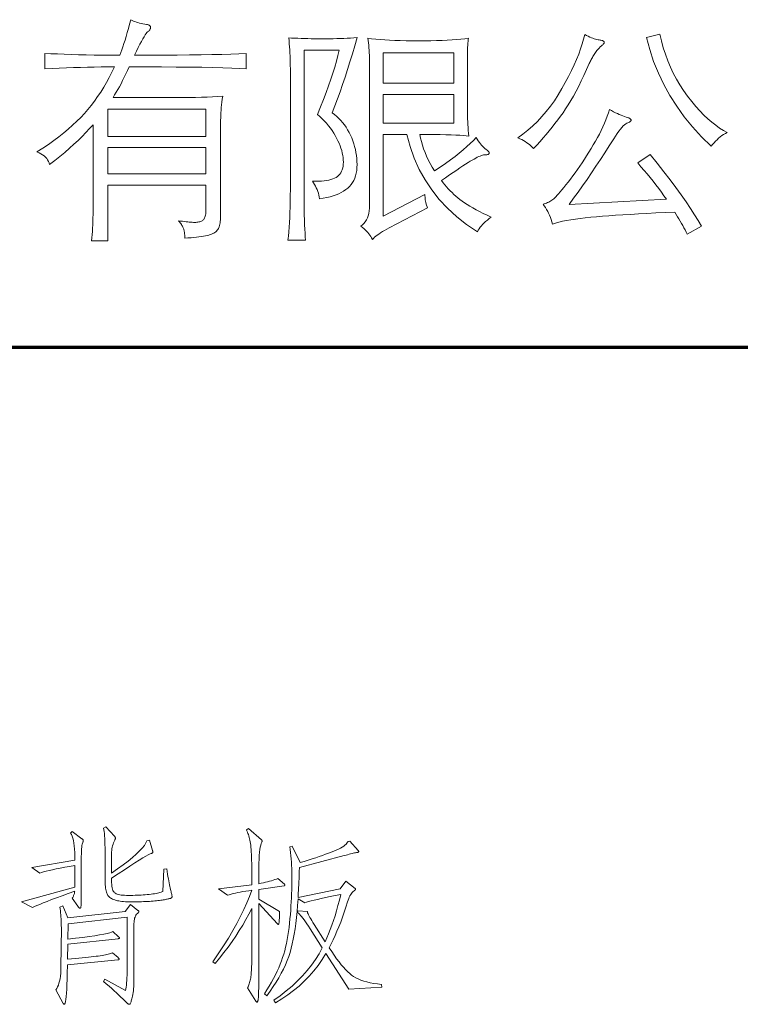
# Model space of a CAD drawing. Extents: x 0 to 1189, y 0 to 841.
# Tile 122 of 132: x 1143 to 1163, y 45 to 73. Entities that reach past the tile are written whole.
import ezdxf

# ---------------------------------------------------------------- set-up
doc = ezdxf.new("R2010")
doc.units = 0

msp = doc.modelspace()

# ---------------------------------------------------------------- linework, layer by layer
at = {"color": 5, "lineweight": 70}
msp.add_line((1064, 63.5), (1169, 63.5), dxfattribs=at)
at = {"color": 7, "lineweight": 13}
for points in [[(1145.416, 71.304), (1145.23, 71.302), (1145.043, 71.3), (1144.853, 71.296), (1144.662, 71.292), (1144.469, 71.287), (1144.273, 71.282), (1144.077, 71.275), (1143.878, 71.268), (1143.677, 71.26), (1143.475, 71.251), (1143.475, 71.678), (1143.646, 71.669), (1143.825, 71.661), (1144.012, 71.654), (1144.208, 71.647), (1144.413, 71.642), (1144.626, 71.637), (1144.847, 71.633), (1145.076, 71.629), (1145.314, 71.627), (1145.561, 71.625), (1145.59, 71.698), (1145.619, 71.776), (1145.649, 71.86), (1145.679, 71.951), (1145.71, 72.047), (1145.741, 72.149), (1145.772, 72.257), (1145.804, 72.37), (1145.836, 72.49), (1145.869, 72.616), (1145.905, 72.597), (1145.943, 72.579), (1145.983, 72.563), (1146.024, 72.548), (1146.067, 72.534), (1146.112, 72.521), (1146.159, 72.51), (1146.207, 72.5), (1146.257, 72.492), (1146.308, 72.485), (1146.33, 72.481), (1146.349, 72.477), (1146.365, 72.472), (1146.38, 72.465), (1146.392, 72.457), (1146.402, 72.449), (1146.41, 72.439), (1146.416, 72.428), (1146.419, 72.416), (1146.42, 72.403), (1146.419, 72.389), (1146.417, 72.375), (1146.413, 72.362), (1146.407, 72.349), (1146.4, 72.336), (1146.391, 72.323), (1146.38, 72.311), (1146.368, 72.299), (1146.354, 72.287), (1146.338, 72.275), (1146.32, 72.258), (1146.297, 72.23), (1146.271, 72.191), (1146.24, 72.142), (1146.206, 72.083), (1146.168, 72.013), (1146.125, 71.932), (1146.079, 71.84), (1146.028, 71.738), (1145.974, 71.625), (1146.393, 71.626), (1146.789, 71.627), (1147.16, 71.63), (1147.506, 71.634), (1147.829, 71.638), (1148.127, 71.644), (1148.401, 71.651), (1148.65, 71.659), (1148.876, 71.668), (1149.077, 71.678), (1149.077, 71.251), (1148.894, 71.261), (1148.68, 71.27), (1148.434, 71.278), (1148.156, 71.285), (1147.847, 71.291), (1147.505, 71.295), (1147.132, 71.299), (1146.728, 71.302), (1146.291, 71.303), (1145.823, 71.304), (1145.777, 71.203), (1145.732, 71.106), (1145.687, 71.012), (1145.641, 70.922), (1145.597, 70.835), (1145.552, 70.751), (1145.508, 70.671), (1145.464, 70.594), (1145.42, 70.521), (1145.377, 70.451), (1146.728, 70.451), (1146.932, 70.449), (1147.128, 70.448), (1147.317, 70.449), (1147.498, 70.45), (1147.671, 70.453), (1147.837, 70.457), (1147.996, 70.462), (1148.147, 70.468), (1148.291, 70.475), (1148.427, 70.484), (1148.416, 70.403), (1148.406, 70.324), (1148.397, 70.247), (1148.389, 70.171), (1148.383, 70.097), (1148.378, 70.024), (1148.374, 69.953), (1148.371, 69.884), (1148.369, 69.816), (1148.368, 69.749), (1148.368, 67.191), (1148.368, 67.139), (1148.366, 67.089), (1148.363, 67.043), (1148.358, 66.999), (1148.353, 66.959), (1148.346, 66.921), (1148.338, 66.887), (1148.328, 66.855), (1148.318, 66.826), (1148.306, 66.801), (1148.292, 66.777), (1148.275, 66.755), (1148.255, 66.733), (1148.233, 66.714), (1148.208, 66.695), (1148.179, 66.677), (1148.148, 66.661), (1148.114, 66.646), (1148.077, 66.633), (1148.037, 66.62), (1147.993, 66.609), (1147.944, 66.598), (1147.89, 66.588), (1147.831, 66.578), (1147.767, 66.569), (1147.698, 66.561), (1147.624, 66.554), (1147.545, 66.547), (1147.46, 66.541), (1147.371, 66.535), (1147.371, 66.566), (1147.37, 66.595), (1147.369, 66.624), (1147.366, 66.65), (1147.364, 66.676), (1147.36, 66.7), (1147.357, 66.723), (1147.352, 66.745), (1147.347, 66.765), (1147.342, 66.784), (1147.335, 66.803), (1147.327, 66.823), (1147.317, 66.844), (1147.305, 66.866), (1147.292, 66.889), (1147.277, 66.913), (1147.26, 66.939), (1147.242, 66.965), (1147.222, 66.992), (1147.201, 67.02), (1147.256, 67.012), (1147.309, 67.004), (1147.359, 66.997), (1147.407, 66.991), (1147.453, 66.986), (1147.497, 66.982), (1147.538, 66.979), (1147.576, 66.976), (1147.613, 66.975), (1147.647, 66.974), (1147.679, 66.975), (1147.709, 66.977), (1147.737, 66.981), (1147.764, 66.986), (1147.788, 66.992), (1147.812, 66.999), (1147.833, 67.008), (1147.852, 67.019), (1147.87, 67.03), (1147.886, 67.043), (1147.9, 67.059), (1147.913, 67.077), (1147.925, 67.098), (1147.934, 67.122), (1147.943, 67.149), (1147.949, 67.179), (1147.955, 67.212), (1147.958, 67.248), (1147.961, 67.287), (1147.962, 67.329), (1147.962, 68.011), (1145.226, 68.011), (1145.226, 66.463), (1144.78, 66.463), (1144.788, 66.548), (1144.794, 66.635), (1144.8, 66.724), (1144.805, 66.814), (1144.81, 66.907), (1144.813, 67.002), (1144.816, 67.099), (1144.818, 67.198), (1144.819, 67.298), (1144.819, 67.401), (1144.819, 69.69), (1144.724, 69.583), (1144.622, 69.476), (1144.515, 69.367), (1144.402, 69.258), (1144.283, 69.147), (1144.159, 69.036), (1144.029, 68.924), (1143.894, 68.811), (1143.753, 68.697), (1143.606, 68.582), (1143.594, 68.628), (1143.577, 68.671), (1143.555, 68.713), (1143.528, 68.752), (1143.496, 68.788), (1143.459, 68.822), (1143.416, 68.854), (1143.369, 68.884), (1143.316, 68.911), (1143.258, 68.936), (1143.42, 69.041), (1143.576, 69.146), (1143.724, 69.252), (1143.866, 69.359), (1144.001, 69.465), (1144.13, 69.573), (1144.251, 69.68), (1144.367, 69.788), (1144.475, 69.896), (1144.577, 70.005), (1144.674, 70.116), (1144.768, 70.231), (1144.859, 70.351), (1144.947, 70.474), (1145.033, 70.602), (1145.115, 70.734), (1145.195, 70.87), (1145.271, 71.01), (1145.345, 71.155)], [(1151.477, 70.025), (1151.54, 69.976), (1151.6, 69.924), (1151.658, 69.869), (1151.713, 69.812), (1151.764, 69.751), (1151.814, 69.687), (1151.86, 69.62), (1151.904, 69.55), (1151.944, 69.477), (1151.983, 69.402), (1152.017, 69.324), (1152.049, 69.245), (1152.076, 69.165), (1152.1, 69.085), (1152.12, 69.004), (1152.137, 68.922), (1152.15, 68.839), (1152.159, 68.755), (1152.164, 68.67), (1152.166, 68.585), (1152.164, 68.501), (1152.156, 68.421), (1152.143, 68.345), (1152.125, 68.274), (1152.101, 68.206), (1152.073, 68.142), (1152.039, 68.083), (1152, 68.028), (1151.956, 67.976), (1151.907, 67.929), (1151.853, 67.885), (1151.793, 67.845), (1151.728, 67.807), (1151.657, 67.773), (1151.582, 67.741), (1151.5, 67.713), (1151.414, 67.688), (1151.323, 67.665), (1151.225, 67.646), (1151.123, 67.63), (1151.114, 67.683), (1151.103, 67.734), (1151.089, 67.785), (1151.073, 67.835), (1151.054, 67.885), (1151.033, 67.934), (1151.01, 67.982), (1150.985, 68.029), (1150.957, 68.076), (1150.926, 68.122), (1151.014, 68.12), (1151.098, 68.12), (1151.176, 68.124), (1151.249, 68.13), (1151.317, 68.139), (1151.38, 68.151), (1151.438, 68.166), (1151.491, 68.183), (1151.539, 68.204), (1151.582, 68.227), (1151.621, 68.254), (1151.656, 68.284), (1151.686, 68.318), (1151.713, 68.355), (1151.735, 68.396), (1151.753, 68.441), (1151.767, 68.489), (1151.778, 68.54), (1151.784, 68.595), (1151.786, 68.654), (1151.784, 68.715), (1151.778, 68.777), (1151.769, 68.84), (1151.756, 68.905), (1151.739, 68.971), (1151.718, 69.038), (1151.694, 69.107), (1151.666, 69.176), (1151.634, 69.247), (1151.599, 69.32), (1151.56, 69.392), (1151.518, 69.462), (1151.472, 69.532), (1151.423, 69.6), (1151.372, 69.666), (1151.317, 69.732), (1151.258, 69.795), (1151.197, 69.858), (1151.132, 69.919), (1151.064, 69.979), (1151.149, 70.188), (1151.229, 70.39), (1151.303, 70.586), (1151.372, 70.774), (1151.435, 70.956), (1151.492, 71.131), (1151.544, 71.299), (1151.591, 71.461), (1151.632, 71.615), (1151.668, 71.763), (1150.69, 71.763), (1150.69, 67.893), (1150.691, 67.699), (1150.692, 67.517), (1150.694, 67.347), (1150.698, 67.189), (1150.702, 67.042), (1150.707, 66.907), (1150.713, 66.783), (1150.72, 66.671), (1150.727, 66.571), (1150.736, 66.483), (1150.244, 66.483), (1150.257, 66.595), (1150.268, 66.713), (1150.278, 66.838), (1150.286, 66.97), (1150.293, 67.107), (1150.299, 67.252), (1150.304, 67.402), (1150.307, 67.559), (1150.309, 67.723), (1150.31, 67.893), (1150.31, 71.251), (1150.309, 71.34), (1150.308, 71.428), (1150.306, 71.516), (1150.302, 71.603), (1150.298, 71.689), (1150.293, 71.775), (1150.287, 71.86), (1150.28, 71.944), (1150.273, 72.028), (1150.264, 72.111), (1150.346, 72.106), (1150.431, 72.101), (1150.519, 72.097), (1150.608, 72.094), (1150.7, 72.091), (1150.794, 72.089), (1150.891, 72.087), (1150.99, 72.085), (1151.092, 72.085), (1151.195, 72.084), (1151.3, 72.085), (1151.402, 72.086), (1151.503, 72.087), (1151.603, 72.09), (1151.7, 72.093), (1151.797, 72.096), (1151.891, 72.1), (1151.985, 72.105), (1152.076, 72.111), (1152.166, 72.117), (1152.101, 71.888), (1152.036, 71.664), (1151.969, 71.444), (1151.902, 71.228), (1151.833, 71.017), (1151.764, 70.81), (1151.694, 70.607), (1151.623, 70.409), (1151.55, 70.214)], [(1154.324, 68.411), (1154.48, 68.514), (1154.627, 68.614), (1154.764, 68.712), (1154.893, 68.808), (1155.013, 68.901), (1155.124, 68.993), (1155.226, 69.082), (1155.319, 69.169), (1155.403, 69.253), (1155.479, 69.336), (1155.509, 69.289), (1155.539, 69.244), (1155.57, 69.202), (1155.6, 69.163), (1155.631, 69.126), (1155.662, 69.092), (1155.693, 69.06), (1155.724, 69.032), (1155.756, 69.005), (1155.787, 68.982), (1155.798, 68.974), (1155.808, 68.966), (1155.817, 68.958), (1155.825, 68.95), (1155.831, 68.942), (1155.837, 68.933), (1155.841, 68.925), (1155.844, 68.917), (1155.845, 68.908), (1155.846, 68.9), (1155.845, 68.892), (1155.842, 68.884), (1155.836, 68.878), (1155.829, 68.872), (1155.819, 68.868), (1155.807, 68.864), (1155.793, 68.861), (1155.777, 68.859), (1155.758, 68.858), (1155.738, 68.857), (1155.715, 68.856), (1155.689, 68.851), (1155.66, 68.844), (1155.628, 68.833), (1155.593, 68.82), (1155.555, 68.804), (1155.514, 68.785), (1155.47, 68.763), (1155.423, 68.738), (1155.374, 68.71), (1155.319, 68.677), (1155.258, 68.639), (1155.189, 68.596), (1155.114, 68.547), (1155.031, 68.492), (1154.942, 68.432), (1154.845, 68.366), (1154.742, 68.295), (1154.632, 68.218), (1154.515, 68.136), (1154.561, 68.076), (1154.609, 68.018), (1154.657, 67.962), (1154.707, 67.907), (1154.758, 67.853), (1154.81, 67.802), (1154.863, 67.752), (1154.917, 67.703), (1154.973, 67.656), (1155.029, 67.611), (1155.089, 67.566), (1155.156, 67.52), (1155.228, 67.473), (1155.305, 67.425), (1155.389, 67.376), (1155.479, 67.327), (1155.575, 67.276), (1155.677, 67.225), (1155.785, 67.172), (1155.899, 67.119), (1155.844, 67.079), (1155.793, 67.04), (1155.746, 67), (1155.702, 66.959), (1155.662, 66.919), (1155.626, 66.878), (1155.594, 66.837), (1155.565, 66.796), (1155.54, 66.754), (1155.518, 66.712), (1155.217, 66.915), (1154.94, 67.133), (1154.685, 67.366), (1154.454, 67.615), (1154.246, 67.878), (1154.06, 68.157), (1153.898, 68.45), (1153.759, 68.759), (1153.643, 69.082), (1153.55, 69.421), (1152.894, 69.421), (1152.894, 67.152), (1154.055, 67.755), (1154.056, 67.716), (1154.058, 67.677), (1154.062, 67.638), (1154.067, 67.6), (1154.073, 67.562), (1154.081, 67.524), (1154.091, 67.486), (1154.102, 67.449), (1154.114, 67.411), (1154.127, 67.375), (1153.065, 66.824), (1152.998, 66.787), (1152.935, 66.752), (1152.876, 66.718), (1152.822, 66.684), (1152.773, 66.651), (1152.728, 66.62), (1152.687, 66.589), (1152.651, 66.559), (1152.62, 66.53), (1152.593, 66.502), (1152.572, 66.541), (1152.548, 66.58), (1152.522, 66.618), (1152.494, 66.655), (1152.463, 66.692), (1152.43, 66.729), (1152.394, 66.765), (1152.355, 66.8), (1152.314, 66.835), (1152.271, 66.87), (1152.317, 66.906), (1152.359, 66.947), (1152.395, 66.993), (1152.427, 67.044), (1152.453, 67.099), (1152.475, 67.159), (1152.492, 67.224), (1152.504, 67.294), (1152.511, 67.368), (1152.514, 67.447), (1152.514, 71.396), (1152.513, 71.474), (1152.512, 71.55), (1152.51, 71.624), (1152.506, 71.697), (1152.502, 71.768), (1152.497, 71.837), (1152.491, 71.905), (1152.484, 71.971), (1152.477, 72.035), (1152.468, 72.098), (1152.573, 72.084), (1152.686, 72.072), (1152.807, 72.061), (1152.936, 72.051), (1153.072, 72.043), (1153.217, 72.037), (1153.37, 72.032), (1153.53, 72.028), (1153.698, 72.026), (1153.875, 72.025), (1154.051, 72.026), (1154.219, 72.028), (1154.379, 72.032), (1154.531, 72.037), (1154.674, 72.043), (1154.81, 72.051), (1154.937, 72.061), (1155.056, 72.072), (1155.166, 72.084), (1155.269, 72.098), (1155.263, 72.061), (1155.257, 72.017), (1155.252, 71.965), (1155.248, 71.907), (1155.244, 71.84), (1155.241, 71.766), (1155.239, 71.685), (1155.237, 71.596), (1155.236, 71.499), (1155.236, 71.396), (1155.236, 70.195), (1155.236, 70.11), (1155.238, 70.026), (1155.24, 69.942), (1155.242, 69.859), (1155.246, 69.777), (1155.25, 69.695), (1155.255, 69.614), (1155.261, 69.534), (1155.268, 69.454), (1155.275, 69.375), (1155.208, 69.384), (1155.125, 69.392), (1155.026, 69.399), (1154.913, 69.405), (1154.785, 69.41), (1154.642, 69.414), (1154.483, 69.417), (1154.31, 69.419), (1154.121, 69.421), (1153.918, 69.421), (1153.936, 69.321), (1153.959, 69.221), (1153.987, 69.121), (1154.02, 69.02), (1154.059, 68.919), (1154.102, 68.818), (1154.15, 68.717), (1154.203, 68.615), (1154.261, 68.513)], [(1158.503, 72.202), (1158.553, 72.177), (1158.601, 72.154), (1158.646, 72.134), (1158.69, 72.115), (1158.731, 72.099), (1158.77, 72.085), (1158.806, 72.073), (1158.841, 72.064), (1158.873, 72.057), (1158.903, 72.052), (1158.93, 72.047), (1158.955, 72.043), (1158.976, 72.038), (1158.995, 72.032), (1159.011, 72.026), (1159.024, 72.02), (1159.034, 72.013), (1159.041, 72.005), (1159.046, 71.998), (1159.047, 71.989), (1159.046, 71.981), (1159.044, 71.971), (1159.04, 71.962), (1159.034, 71.951), (1159.026, 71.941), (1159.016, 71.93), (1159.005, 71.918), (1158.993, 71.906), (1158.978, 71.894), (1158.962, 71.881), (1158.945, 71.867), (1158.927, 71.852), (1158.91, 71.835), (1158.893, 71.817), (1158.875, 71.797), (1158.857, 71.776), (1158.839, 71.754), (1158.821, 71.73), (1158.803, 71.705), (1158.785, 71.678), (1158.767, 71.65), (1158.749, 71.622), (1158.732, 71.594), (1158.716, 71.566), (1158.699, 71.538), (1158.684, 71.51), (1158.669, 71.482), (1158.655, 71.453), (1158.641, 71.424), (1158.627, 71.396), (1158.554, 71.227), (1158.481, 71.066), (1158.408, 70.912), (1158.335, 70.764), (1158.262, 70.624), (1158.189, 70.491), (1158.116, 70.365), (1158.044, 70.245), (1157.971, 70.133), (1157.899, 70.028), (1157.826, 69.926), (1157.751, 69.825), (1157.674, 69.724), (1157.595, 69.624), (1157.514, 69.524), (1157.431, 69.424), (1157.346, 69.324), (1157.259, 69.225), (1157.17, 69.126), (1157.079, 69.028), (1157.048, 69.063), (1157.013, 69.096), (1156.976, 69.129), (1156.937, 69.161), (1156.894, 69.192), (1156.849, 69.221), (1156.801, 69.25), (1156.75, 69.277), (1156.696, 69.304), (1156.64, 69.329), (1156.783, 69.432), (1156.922, 69.542), (1157.056, 69.659), (1157.186, 69.784), (1157.311, 69.917), (1157.431, 70.058), (1157.547, 70.206), (1157.658, 70.362), (1157.764, 70.526), (1157.866, 70.697), (1157.963, 70.87), (1158.051, 71.037), (1158.133, 71.2), (1158.208, 71.358), (1158.275, 71.511), (1158.335, 71.659), (1158.388, 71.803), (1158.433, 71.941), (1158.472, 72.074)], [(1162.471, 69.48), (1162.42, 69.452), (1162.37, 69.421), (1162.321, 69.388), (1162.274, 69.352), (1162.229, 69.315), (1162.185, 69.275), (1162.142, 69.233), (1162.102, 69.188), (1162.063, 69.142), (1162.025, 69.093), (1161.755, 69.359), (1161.504, 69.632), (1161.273, 69.914), (1161.063, 70.205), (1160.872, 70.504), (1160.702, 70.811), (1160.552, 71.126), (1160.422, 71.45), (1160.311, 71.783), (1160.221, 72.124), (1160.595, 72.216), (1160.638, 72.024), (1160.689, 71.836), (1160.747, 71.652), (1160.813, 71.473), (1160.886, 71.298), (1160.967, 71.127), (1161.056, 70.961), (1161.151, 70.799), (1161.255, 70.641), (1161.366, 70.487), (1161.48, 70.341), (1161.594, 70.204), (1161.707, 70.078), (1161.818, 69.962), (1161.929, 69.857), (1162.039, 69.761), (1162.149, 69.676), (1162.257, 69.6), (1162.365, 69.535)], [(1154.856, 71.691), (1152.894, 71.691), (1152.894, 70.845), (1154.856, 70.845)], [(1154.856, 70.536), (1152.894, 70.536), (1152.894, 69.736), (1154.856, 69.736)], [(1145.226, 69.362), (1147.962, 69.362), (1147.962, 70.13), (1145.226, 70.13)], [(1161.009, 67.263), (1160.74, 67.25), (1160.483, 67.237), (1160.236, 67.224), (1160.001, 67.211), (1159.778, 67.198), (1159.565, 67.184), (1159.364, 67.171), (1159.174, 67.158), (1158.995, 67.145), (1158.827, 67.132), (1158.669, 67.118), (1158.519, 67.103), (1158.377, 67.086), (1158.243, 67.068), (1158.117, 67.048), (1157.998, 67.027), (1157.888, 67.005), (1157.785, 66.981), (1157.691, 66.955), (1157.604, 66.929), (1157.587, 66.992), (1157.568, 67.053), (1157.547, 67.113), (1157.524, 67.171), (1157.499, 67.227), (1157.472, 67.281), (1157.442, 67.334), (1157.411, 67.384), (1157.377, 67.433), (1157.342, 67.48), (1157.375, 67.489), (1157.408, 67.5), (1157.44, 67.513), (1157.471, 67.526), (1157.502, 67.541), (1157.531, 67.557), (1157.56, 67.574), (1157.587, 67.593), (1157.614, 67.613), (1157.64, 67.634), (1157.668, 67.659), (1157.7, 67.69), (1157.735, 67.728), (1157.776, 67.773), (1157.82, 67.824), (1157.868, 67.882), (1157.92, 67.946), (1157.977, 68.017), (1158.038, 68.094), (1158.103, 68.178), (1158.169, 68.266), (1158.235, 68.356), (1158.301, 68.447), (1158.365, 68.54), (1158.43, 68.634), (1158.493, 68.73), (1158.557, 68.827), (1158.619, 68.926), (1158.681, 69.027), (1158.742, 69.129), (1158.802, 69.232), (1158.858, 69.334), (1158.911, 69.434), (1158.96, 69.534), (1159.007, 69.634), (1159.05, 69.732), (1159.09, 69.829), (1159.127, 69.926), (1159.161, 70.022), (1159.192, 70.117), (1159.25, 70.085), (1159.306, 70.055), (1159.361, 70.028), (1159.414, 70.002), (1159.465, 69.979), (1159.515, 69.958), (1159.563, 69.938), (1159.609, 69.921), (1159.654, 69.906), (1159.697, 69.894), (1159.715, 69.887), (1159.732, 69.88), (1159.747, 69.873), (1159.76, 69.866), (1159.77, 69.858), (1159.779, 69.851), (1159.786, 69.843), (1159.791, 69.835), (1159.794, 69.826), (1159.795, 69.818), (1159.794, 69.81), (1159.791, 69.802), (1159.787, 69.794), (1159.78, 69.787), (1159.772, 69.78), (1159.762, 69.773), (1159.75, 69.766), (1159.736, 69.76), (1159.721, 69.755), (1159.703, 69.749), (1159.676, 69.738), (1159.645, 69.718), (1159.613, 69.692), (1159.577, 69.658), (1159.539, 69.616), (1159.499, 69.567), (1159.455, 69.511), (1159.409, 69.447), (1159.361, 69.375), (1159.31, 69.297), (1159.186, 69.102), (1159.063, 68.911), (1158.939, 68.722), (1158.815, 68.536), (1158.691, 68.352), (1158.567, 68.171), (1158.443, 67.993), (1158.319, 67.817), (1158.194, 67.644), (1158.07, 67.473), (1160.779, 67.617), (1160.709, 67.717), (1160.638, 67.817), (1160.564, 67.918), (1160.487, 68.018), (1160.408, 68.119), (1160.327, 68.22), (1160.244, 68.322), (1160.158, 68.423), (1160.069, 68.525), (1159.979, 68.628), (1160.326, 68.864), (1160.522, 68.618), (1160.707, 68.383), (1160.879, 68.158), (1161.039, 67.943), (1161.187, 67.739), (1161.324, 67.544), (1161.448, 67.36), (1161.561, 67.187), (1161.661, 67.023), (1161.75, 66.87), (1161.356, 66.647), (1161.327, 66.705), (1161.296, 66.764), (1161.264, 66.823), (1161.231, 66.884), (1161.197, 66.945), (1161.162, 67.007), (1161.125, 67.07), (1161.087, 67.133), (1161.049, 67.198)], [(1147.962, 69.054), (1145.226, 69.054), (1145.226, 68.326), (1147.962, 68.326)], [(1146.871, 48.986), (1146.882, 48.909), (1146.894, 48.837), (1146.904, 48.768), (1146.915, 48.704), (1146.926, 48.644), (1146.936, 48.589), (1146.946, 48.538), (1146.955, 48.491), (1146.965, 48.449), (1146.974, 48.411), (1146.982, 48.377), (1146.99, 48.345), (1146.997, 48.317), (1147.002, 48.292), (1147.007, 48.27), (1147.011, 48.252), (1147.015, 48.236), (1147.017, 48.223), (1147.018, 48.214), (1147.019, 48.208), (1147.018, 48.203), (1147.018, 48.199), (1147.016, 48.194), (1147.015, 48.19), (1147.013, 48.187), (1147.01, 48.183), (1147.007, 48.18), (1147.003, 48.176), (1146.999, 48.173), (1146.995, 48.171), (1146.989, 48.168), (1146.981, 48.165), (1146.97, 48.161), (1146.958, 48.158), (1146.943, 48.154), (1146.926, 48.149), (1146.906, 48.144), (1146.884, 48.139), (1146.86, 48.134), (1146.834, 48.128), (1146.805, 48.123), (1146.774, 48.117), (1146.741, 48.112), (1146.705, 48.107), (1146.666, 48.102), (1146.625, 48.097), (1146.582, 48.093), (1146.536, 48.089), (1146.488, 48.085), (1146.438, 48.081), (1146.386, 48.077), (1146.333, 48.074), (1146.279, 48.071), (1146.225, 48.069), (1146.17, 48.067), (1146.114, 48.065), (1146.058, 48.064), (1146, 48.063), (1145.942, 48.063), (1145.884, 48.062), (1145.826, 48.063), (1145.771, 48.065), (1145.718, 48.067), (1145.668, 48.071), (1145.621, 48.076), (1145.576, 48.081), (1145.534, 48.088), (1145.495, 48.096), (1145.458, 48.105), (1145.424, 48.115), (1145.393, 48.126), (1145.363, 48.139), (1145.336, 48.152), (1145.311, 48.167), (1145.288, 48.183), (1145.268, 48.2), (1145.25, 48.219), (1145.234, 48.239), (1145.22, 48.259), (1145.208, 48.282), (1145.198, 48.306), (1145.189, 48.335), (1145.181, 48.367), (1145.174, 48.404), (1145.168, 48.445), (1145.164, 48.489), (1145.16, 48.537), (1145.157, 48.59), (1145.156, 48.646), (1145.155, 48.706), (1145.155, 49.345), (1145.155, 49.458), (1145.153, 49.563), (1145.151, 49.66), (1145.148, 49.749), (1145.145, 49.83), (1145.14, 49.902), (1145.134, 49.966), (1145.128, 50.023), (1145.121, 50.071), (1145.113, 50.111), (1145.171, 50.153), (1145.414, 49.894), (1145.419, 49.888), (1145.423, 49.882), (1145.427, 49.876), (1145.431, 49.87), (1145.434, 49.865), (1145.436, 49.859), (1145.438, 49.854), (1145.439, 49.849), (1145.44, 49.844), (1145.44, 49.839), (1145.44, 49.834), (1145.44, 49.829), (1145.439, 49.824), (1145.438, 49.819), (1145.436, 49.813), (1145.434, 49.807), (1145.432, 49.802), (1145.43, 49.796), (1145.427, 49.79), (1145.424, 49.783), (1145.406, 49.745), (1145.39, 49.706), (1145.376, 49.666), (1145.364, 49.625), (1145.353, 49.583), (1145.344, 49.54), (1145.338, 49.497), (1145.333, 49.452), (1145.33, 49.407), (1145.329, 49.361), (1145.329, 48.86), (1145.5, 48.98), (1145.654, 49.093), (1145.793, 49.2), (1145.916, 49.3), (1146.022, 49.394), (1146.113, 49.481), (1146.188, 49.561), (1146.247, 49.635), (1146.29, 49.702), (1146.317, 49.762), (1146.39, 49.778), (1146.475, 49.488), (1146.477, 49.483), (1146.479, 49.478), (1146.48, 49.473), (1146.482, 49.468), (1146.483, 49.463), (1146.484, 49.459), (1146.484, 49.455), (1146.485, 49.451), (1146.485, 49.447), (1146.485, 49.443), (1146.485, 49.439), (1146.484, 49.436), (1146.481, 49.432), (1146.478, 49.429), (1146.474, 49.425), (1146.468, 49.422), (1146.462, 49.418), (1146.455, 49.415), (1146.447, 49.412), (1146.438, 49.409), (1146.406, 49.396), (1146.356, 49.371), (1146.289, 49.334), (1146.205, 49.284), (1146.103, 49.221), (1145.983, 49.146), (1145.846, 49.059), (1145.691, 48.959), (1145.519, 48.847), (1145.329, 48.722), (1145.33, 48.658), (1145.333, 48.6), (1145.337, 48.546), (1145.344, 48.498), (1145.352, 48.454), (1145.362, 48.416), (1145.373, 48.383), (1145.387, 48.356), (1145.402, 48.333), (1145.419, 48.316), (1145.439, 48.302), (1145.463, 48.289), (1145.492, 48.278), (1145.525, 48.269), (1145.562, 48.26), (1145.603, 48.254), (1145.648, 48.249), (1145.698, 48.245), (1145.752, 48.243), (1145.81, 48.242), (1145.87, 48.242), (1145.929, 48.243), (1145.988, 48.245), (1146.046, 48.247), (1146.103, 48.249), (1146.16, 48.252), (1146.217, 48.256), (1146.273, 48.261), (1146.328, 48.265), (1146.382, 48.271), (1146.435, 48.277), (1146.485, 48.283), (1146.531, 48.29), (1146.573, 48.297), (1146.613, 48.305), (1146.649, 48.312), (1146.682, 48.321), (1146.711, 48.329), (1146.737, 48.338), (1146.76, 48.348), (1146.786, 48.976)], [(1144.237, 50.021), (1144.511, 49.82), (1144.518, 49.814), (1144.524, 49.808), (1144.53, 49.802), (1144.535, 49.797), (1144.539, 49.791), (1144.542, 49.786), (1144.545, 49.781), (1144.547, 49.776), (1144.548, 49.772), (1144.548, 49.768), (1144.548, 49.763), (1144.547, 49.759), (1144.547, 49.754), (1144.546, 49.749), (1144.544, 49.744), (1144.542, 49.738), (1144.54, 49.733), (1144.538, 49.727), (1144.535, 49.721), (1144.532, 49.715), (1144.524, 49.697), (1144.517, 49.67), (1144.511, 49.634), (1144.505, 49.589), (1144.5, 49.535), (1144.497, 49.473), (1144.494, 49.401), (1144.492, 49.321), (1144.49, 49.232), (1144.49, 49.134), (1144.49, 48.437), (1144.49, 48.356), (1144.49, 48.283), (1144.49, 48.216), (1144.489, 48.156), (1144.489, 48.104), (1144.488, 48.059), (1144.487, 48.021), (1144.487, 47.99), (1144.486, 47.966), (1144.485, 47.949), (1144.483, 47.936), (1144.482, 47.925), (1144.48, 47.915), (1144.478, 47.907), (1144.475, 47.899), (1144.472, 47.894), (1144.468, 47.889), (1144.464, 47.886), (1144.46, 47.884), (1144.456, 47.883), (1144.451, 47.884), (1144.446, 47.885), (1144.44, 47.888), (1144.435, 47.892), (1144.429, 47.897), (1144.422, 47.904), (1144.416, 47.911), (1144.409, 47.92), (1144.402, 47.93), (1144.395, 47.941), (1144.242, 48.168), (1144.252, 48.184), (1144.261, 48.201), (1144.27, 48.219), (1144.278, 48.237), (1144.285, 48.256), (1144.292, 48.276), (1144.298, 48.297), (1144.303, 48.318), (1144.307, 48.34), (1144.31, 48.363), (1144.128, 48.297), (1143.959, 48.235), (1143.805, 48.178), (1143.666, 48.125), (1143.541, 48.077), (1143.431, 48.033), (1143.335, 47.994), (1143.253, 47.96), (1143.186, 47.93), (1143.133, 47.904), (1142.827, 48.068), (1144.316, 48.469), (1144.316, 49.076), (1144.167, 49.051), (1144.03, 49.027), (1143.904, 49.003), (1143.79, 48.981), (1143.686, 48.959), (1143.594, 48.937), (1143.514, 48.917), (1143.444, 48.897), (1143.386, 48.878), (1143.339, 48.86), (1143.112, 49.018), (1144.316, 49.219), (1144.315, 49.331), (1144.311, 49.435), (1144.305, 49.53), (1144.296, 49.618), (1144.285, 49.698), (1144.272, 49.769), (1144.256, 49.832), (1144.238, 49.888), (1144.217, 49.935), (1144.194, 49.973)], [(1150.144, 48.553), (1150.147, 48.55), (1150.15, 48.547), (1150.152, 48.544), (1150.154, 48.542), (1150.156, 48.539), (1150.157, 48.536), (1150.158, 48.534), (1150.159, 48.531), (1150.16, 48.529), (1150.16, 48.527), (1150.159, 48.525), (1150.159, 48.523), (1150.158, 48.521), (1150.156, 48.519), (1150.154, 48.518), (1150.152, 48.516), (1150.149, 48.515), (1150.146, 48.513), (1150.143, 48.512), (1150.139, 48.511), (1149.431, 48.411), (1149.431, 48.136), (1150.007, 47.793), (1150.007, 47.725), (1150.007, 47.664), (1150.005, 47.61), (1150.003, 47.563), (1150, 47.524), (1149.996, 47.492), (1149.991, 47.467), (1149.985, 47.449), (1149.978, 47.438), (1149.97, 47.434), (1149.968, 47.434), (1149.967, 47.435), (1149.965, 47.436), (1149.964, 47.437), (1149.962, 47.438), (1149.959, 47.44), (1149.957, 47.442), (1149.954, 47.444), (1149.952, 47.447), (1149.948, 47.45), (1149.431, 48.015), (1149.431, 46.114), (1149.431, 45.981), (1149.431, 45.861), (1149.43, 45.752), (1149.429, 45.657), (1149.427, 45.573), (1149.425, 45.503), (1149.423, 45.444), (1149.421, 45.398), (1149.418, 45.365), (1149.415, 45.344), (1149.412, 45.33), (1149.409, 45.317), (1149.406, 45.306), (1149.403, 45.296), (1149.4, 45.288), (1149.397, 45.282), (1149.394, 45.276), (1149.392, 45.273), (1149.389, 45.271), (1149.386, 45.27), (1149.384, 45.27), (1149.381, 45.271), (1149.378, 45.273), (1149.374, 45.275), (1149.371, 45.278), (1149.368, 45.281), (1149.364, 45.285), (1149.36, 45.29), (1149.356, 45.295), (1149.352, 45.302), (1149.12, 45.666), (1149.133, 45.695), (1149.145, 45.724), (1149.157, 45.754), (1149.167, 45.785), (1149.177, 45.817), (1149.186, 45.849), (1149.194, 45.882), (1149.201, 45.916), (1149.207, 45.95), (1149.212, 45.985), (1149.217, 46.022), (1149.221, 46.063), (1149.224, 46.108), (1149.227, 46.157), (1149.23, 46.209), (1149.232, 46.265), (1149.234, 46.325), (1149.235, 46.388), (1149.236, 46.455), (1149.236, 46.526), (1149.236, 47.878), (1149.157, 47.725), (1149.073, 47.571), (1148.984, 47.418), (1148.89, 47.265), (1148.791, 47.112), (1148.687, 46.959), (1148.577, 46.806), (1148.462, 46.653), (1148.342, 46.5), (1148.217, 46.347), (1148.148, 46.394), (1148.305, 46.62), (1148.45, 46.84), (1148.585, 47.055), (1148.71, 47.263), (1148.824, 47.465), (1148.927, 47.661), (1149.02, 47.851), (1149.103, 48.035), (1149.175, 48.213), (1149.236, 48.384), (1149.15, 48.373), (1149.069, 48.36), (1148.991, 48.348), (1148.917, 48.335), (1148.848, 48.321), (1148.782, 48.307), (1148.721, 48.293), (1148.663, 48.278), (1148.61, 48.263), (1148.56, 48.247), (1148.312, 48.427), (1149.236, 48.538), (1149.236, 48.928), (1149.235, 49.032), (1149.234, 49.129), (1149.233, 49.221), (1149.23, 49.306), (1149.227, 49.385), (1149.224, 49.458), (1149.219, 49.525), (1149.214, 49.585), (1149.208, 49.64), (1149.202, 49.688), (1149.194, 49.733), (1149.186, 49.776), (1149.177, 49.818), (1149.167, 49.858), (1149.156, 49.897), (1149.144, 49.934), (1149.131, 49.97), (1149.118, 50.004), (1149.103, 50.037), (1149.088, 50.068), (1149.141, 50.105), (1149.505, 49.794), (1149.509, 49.79), (1149.513, 49.786), (1149.516, 49.782), (1149.519, 49.778), (1149.521, 49.775), (1149.523, 49.771), (1149.524, 49.768), (1149.525, 49.765), (1149.526, 49.762), (1149.526, 49.76), (1149.526, 49.757), (1149.526, 49.754), (1149.525, 49.751), (1149.525, 49.748), (1149.524, 49.744), (1149.522, 49.741), (1149.521, 49.737), (1149.519, 49.733), (1149.518, 49.729), (1149.516, 49.725), (1149.5, 49.69), (1149.485, 49.644), (1149.473, 49.588), (1149.462, 49.52), (1149.452, 49.442), (1149.445, 49.352), (1149.439, 49.252), (1149.435, 49.141), (1149.432, 49.019), (1149.431, 48.886), (1149.431, 48.569), (1149.497, 48.582), (1149.56, 48.595), (1149.621, 48.609), (1149.678, 48.622), (1149.732, 48.637), (1149.783, 48.651), (1149.832, 48.666), (1149.877, 48.681), (1149.92, 48.696), (1149.959, 48.712)], [(1152.852, 45.692), (1151.939, 45.629), (1151.3, 46.627), (1151.196, 46.458), (1151.083, 46.296), (1150.963, 46.142), (1150.834, 45.994), (1150.698, 45.853), (1150.554, 45.719), (1150.401, 45.593), (1150.241, 45.473), (1150.072, 45.36), (1149.896, 45.254), (1149.848, 45.323), (1150.027, 45.451), (1150.196, 45.584), (1150.356, 45.72), (1150.505, 45.861), (1150.645, 46.005), (1150.776, 46.153), (1150.896, 46.305), (1151.007, 46.461), (1151.108, 46.621), (1151.2, 46.785), (1150.862, 47.313), (1150.816, 47.383), (1150.773, 47.448), (1150.732, 47.507), (1150.694, 47.56), (1150.657, 47.608), (1150.623, 47.651), (1150.591, 47.688), (1150.561, 47.72), (1150.533, 47.746), (1150.508, 47.767), (1150.519, 47.814), (1150.783, 47.793), (1150.785, 47.777), (1150.792, 47.757), (1150.802, 47.732), (1150.816, 47.703), (1150.833, 47.669), (1150.854, 47.631), (1150.878, 47.588), (1150.906, 47.542), (1150.938, 47.49), (1150.973, 47.434), (1151.279, 46.954), (1151.328, 47.061), (1151.375, 47.174), (1151.422, 47.292), (1151.467, 47.415), (1151.511, 47.544), (1151.554, 47.678), (1151.595, 47.817), (1151.635, 47.962), (1151.674, 48.113), (1151.712, 48.268), (1151.559, 48.237), (1151.418, 48.208), (1151.289, 48.181), (1151.171, 48.155), (1151.065, 48.131), (1150.97, 48.109), (1150.888, 48.088), (1150.816, 48.069), (1150.757, 48.052), (1150.709, 48.036), (1150.524, 48.147), (1150.512, 47.966), (1150.498, 47.792), (1150.482, 47.625), (1150.463, 47.465), (1150.442, 47.313), (1150.419, 47.168), (1150.393, 47.029), (1150.365, 46.899), (1150.335, 46.775), (1150.302, 46.658), (1150.265, 46.544), (1150.222, 46.429), (1150.173, 46.312), (1150.118, 46.194), (1150.057, 46.074), (1149.989, 45.952), (1149.916, 45.829), (1149.836, 45.704), (1149.75, 45.577), (1149.658, 45.449), (1149.589, 45.502), (1149.659, 45.611), (1149.725, 45.718), (1149.786, 45.824), (1149.843, 45.927), (1149.896, 46.029), (1149.944, 46.13), (1149.989, 46.228), (1150.029, 46.325), (1150.065, 46.42), (1150.096, 46.513), (1150.125, 46.607), (1150.152, 46.704), (1150.177, 46.804), (1150.2, 46.907), (1150.221, 47.014), (1150.24, 47.123), (1150.258, 47.236), (1150.274, 47.352), (1150.287, 47.471), (1150.3, 47.593), (1150.31, 47.715), (1150.319, 47.835), (1150.328, 47.952), (1150.335, 48.066), (1150.341, 48.179), (1150.346, 48.288), (1150.35, 48.395), (1150.353, 48.5), (1150.354, 48.602), (1150.355, 48.701), (1150.354, 48.799), (1150.352, 48.894), (1150.349, 48.988), (1150.345, 49.08), (1150.339, 49.171), (1150.332, 49.26), (1150.324, 49.347), (1150.314, 49.433), (1150.304, 49.516), (1150.292, 49.599), (1150.36, 49.614), (1150.582, 49.155), (1150.698, 49.191), (1150.809, 49.225), (1150.915, 49.259), (1151.016, 49.292), (1151.113, 49.325), (1151.204, 49.356), (1151.291, 49.387), (1151.373, 49.417), (1151.45, 49.446), (1151.522, 49.475), (1151.588, 49.502), (1151.649, 49.53), (1151.704, 49.558), (1151.752, 49.585), (1151.795, 49.612), (1151.831, 49.64), (1151.862, 49.667), (1151.886, 49.693), (1151.905, 49.72), (1151.918, 49.746), (1151.97, 49.752), (1152.197, 49.493), (1152.2, 49.489), (1152.203, 49.485), (1152.205, 49.481), (1152.208, 49.477), (1152.209, 49.474), (1152.211, 49.471), (1152.212, 49.467), (1152.213, 49.464), (1152.213, 49.461), (1152.213, 49.459), (1152.213, 49.456), (1152.212, 49.454), (1152.21, 49.452), (1152.208, 49.449), (1152.205, 49.448), (1152.202, 49.446), (1152.198, 49.444), (1152.193, 49.443), (1152.188, 49.441), (1152.182, 49.44), (1152.155, 49.436), (1152.126, 49.43), (1152.095, 49.423), (1152.062, 49.416), (1152.026, 49.407), (1151.988, 49.398), (1151.947, 49.387), (1151.904, 49.376), (1151.859, 49.364), (1151.812, 49.351), (1150.561, 49.018), (1150.558, 48.912), (1150.554, 48.811), (1150.551, 48.715), (1150.547, 48.623), (1150.544, 48.538), (1150.54, 48.457), (1150.536, 48.381), (1150.532, 48.31), (1150.528, 48.244), (1150.524, 48.184), (1151.696, 48.427), (1151.854, 48.643), (1152.113, 48.437), (1152.116, 48.435), (1152.119, 48.433), (1152.121, 48.431), (1152.123, 48.429), (1152.125, 48.427), (1152.126, 48.425), (1152.127, 48.422), (1152.128, 48.42), (1152.129, 48.418), (1152.129, 48.416), (1152.129, 48.414), (1152.128, 48.412), (1152.127, 48.409), (1152.125, 48.407), (1152.123, 48.404), (1152.121, 48.402), (1152.118, 48.399), (1152.115, 48.396), (1152.112, 48.393), (1152.108, 48.39), (1152.082, 48.371), (1152.057, 48.35), (1152.034, 48.325), (1152.011, 48.297), (1151.99, 48.266), (1151.97, 48.231), (1151.951, 48.194), (1151.934, 48.153), (1151.917, 48.109), (1151.902, 48.062), (1151.856, 47.916), (1151.809, 47.773), (1151.76, 47.635), (1151.711, 47.501), (1151.66, 47.371), (1151.608, 47.245), (1151.555, 47.124), (1151.501, 47.007), (1151.446, 46.894), (1151.39, 46.785), (1151.461, 46.677), (1151.531, 46.575), (1151.599, 46.481), (1151.665, 46.395), (1151.728, 46.315), (1151.79, 46.243), (1151.849, 46.177), (1151.907, 46.119), (1151.962, 46.068), (1152.015, 46.025), (1152.071, 45.986), (1152.132, 45.95), (1152.2, 45.917), (1152.274, 45.887), (1152.354, 45.86), (1152.44, 45.835), (1152.532, 45.814), (1152.631, 45.795), (1152.736, 45.779), (1152.847, 45.766)], [(1145.857, 47.989), (1146.068, 47.825), (1146.073, 47.822), (1146.078, 47.819), (1146.082, 47.815), (1146.085, 47.812), (1146.088, 47.809), (1146.091, 47.806), (1146.092, 47.803), (1146.094, 47.8), (1146.094, 47.796), (1146.095, 47.793), (1146.095, 47.79), (1146.094, 47.787), (1146.093, 47.784), (1146.091, 47.781), (1146.089, 47.777), (1146.087, 47.774), (1146.084, 47.771), (1146.081, 47.768), (1146.078, 47.765), (1146.074, 47.762), (1146.052, 47.742), (1146.032, 47.721), (1146.014, 47.697), (1145.999, 47.67), (1145.987, 47.641), (1145.976, 47.61), (1145.968, 47.576), (1145.962, 47.54), (1145.959, 47.502), (1145.958, 47.461), (1145.958, 46.004), (1145.957, 45.923), (1145.956, 45.848), (1145.953, 45.777), (1145.95, 45.71), (1145.946, 45.647), (1145.94, 45.589), (1145.934, 45.536), (1145.927, 45.487), (1145.919, 45.442), (1145.91, 45.402), (1145.901, 45.366), (1145.892, 45.333), (1145.883, 45.305), (1145.875, 45.28), (1145.866, 45.259), (1145.859, 45.242), (1145.851, 45.229), (1145.844, 45.219), (1145.837, 45.214), (1145.831, 45.212), (1145.824, 45.212), (1145.818, 45.214), (1145.81, 45.216), (1145.803, 45.219), (1145.795, 45.224), (1145.787, 45.229), (1145.779, 45.235), (1145.77, 45.242), (1145.761, 45.25), (1145.752, 45.259), (1145.703, 45.309), (1145.652, 45.361), (1145.596, 45.414), (1145.537, 45.47), (1145.474, 45.529), (1145.408, 45.589), (1145.339, 45.651), (1145.265, 45.715), (1145.188, 45.782), (1145.108, 45.851), (1145.15, 45.914), (1145.725, 45.592), (1145.733, 45.638), (1145.74, 45.689), (1145.747, 45.746), (1145.752, 45.808), (1145.757, 45.876), (1145.761, 45.949), (1145.764, 46.027), (1145.766, 46.11), (1145.767, 46.2), (1145.767, 46.294), (1145.767, 47.635), (1144.126, 47.455), (1144.115, 47.028), (1144.334, 47.052), (1144.532, 47.075), (1144.709, 47.098), (1144.865, 47.12), (1145.001, 47.141), (1145.115, 47.162), (1145.209, 47.182), (1145.282, 47.202), (1145.335, 47.221), (1145.366, 47.239), (1145.53, 47.091), (1145.535, 47.087), (1145.539, 47.083), (1145.543, 47.079), (1145.547, 47.075), (1145.55, 47.072), (1145.552, 47.069), (1145.554, 47.065), (1145.555, 47.062), (1145.556, 47.06), (1145.556, 47.057), (1145.556, 47.054), (1145.555, 47.052), (1145.553, 47.05), (1145.55, 47.047), (1145.547, 47.046), (1145.543, 47.044), (1145.538, 47.042), (1145.533, 47.041), (1145.526, 47.039), (1145.519, 47.038), (1144.115, 46.885), (1144.105, 46.468), (1144.217, 46.479), (1144.323, 46.489), (1144.424, 46.498), (1144.518, 46.507), (1144.607, 46.516), (1144.691, 46.525), (1144.768, 46.533), (1144.839, 46.541), (1144.905, 46.548), (1144.965, 46.555), (1145.02, 46.562), (1145.072, 46.57), (1145.12, 46.578), (1145.164, 46.587), (1145.205, 46.596), (1145.243, 46.605), (1145.276, 46.615), (1145.306, 46.625), (1145.333, 46.636), (1145.356, 46.648), (1145.514, 46.51), (1145.52, 46.504), (1145.526, 46.498), (1145.53, 46.493), (1145.534, 46.488), (1145.538, 46.483), (1145.541, 46.479), (1145.543, 46.475), (1145.545, 46.472), (1145.545, 46.468), (1145.546, 46.466), (1145.545, 46.463), (1145.544, 46.461), (1145.542, 46.458), (1145.54, 46.456), (1145.536, 46.454), (1145.532, 46.453), (1145.528, 46.451), (1145.522, 46.449), (1145.516, 46.448), (1145.509, 46.447), (1144.105, 46.315), (1144.099, 46.067), (1144.096, 45.904), (1144.091, 45.759), (1144.085, 45.631), (1144.078, 45.52), (1144.07, 45.426), (1144.061, 45.349), (1144.051, 45.289), (1144.04, 45.246), (1144.028, 45.22), (1144.015, 45.212), (1144.013, 45.212), (1144.01, 45.213), (1144.008, 45.214), (1144.006, 45.216), (1144.003, 45.218), (1144, 45.221), (1143.997, 45.225), (1143.995, 45.229), (1143.992, 45.233), (1143.988, 45.238), (1143.783, 45.613), (1143.809, 45.651), (1143.832, 45.694), (1143.853, 45.743), (1143.871, 45.798), (1143.887, 45.858), (1143.9, 45.925), (1143.91, 45.997), (1143.918, 46.074), (1143.923, 46.157), (1143.925, 46.246), (1143.936, 47.339), (1143.935, 47.404), (1143.934, 47.467), (1143.932, 47.529), (1143.929, 47.589), (1143.925, 47.648), (1143.92, 47.705), (1143.915, 47.761), (1143.909, 47.816), (1143.901, 47.868), (1143.893, 47.92), (1143.978, 47.952), (1144.115, 47.614), (1145.715, 47.793)]]:
    msp.add_lwpolyline(points, close=True, dxfattribs=at)

doc.saveas('drawing.dxf')
